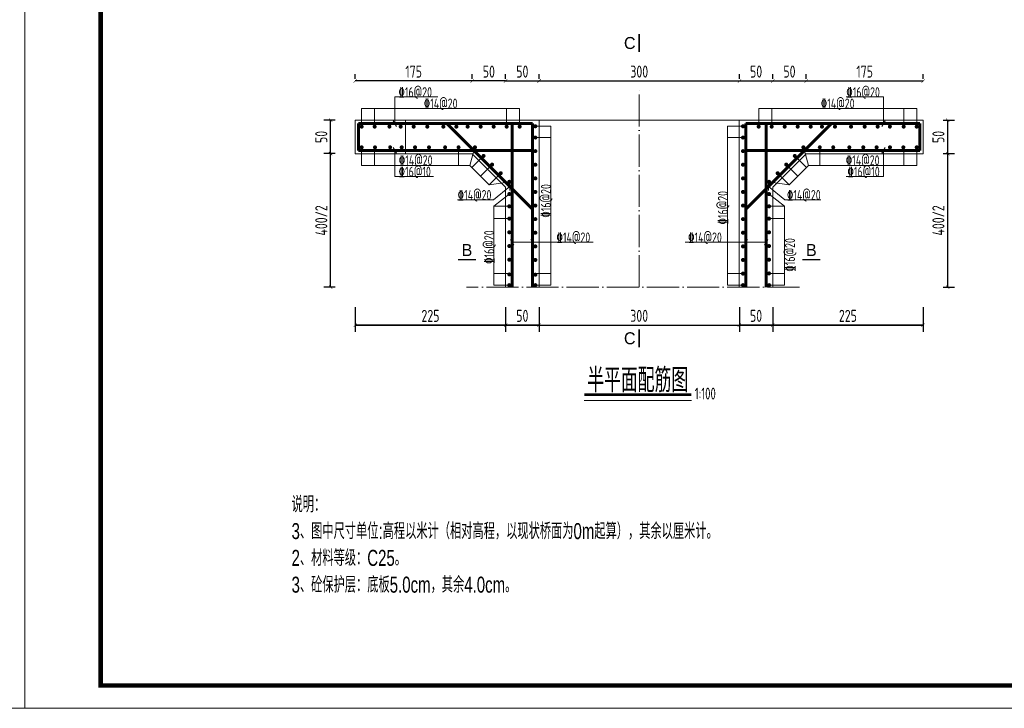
# Model space of a CAD drawing. Header units: inches. Extents: x 97745 to 142261, y 62673 to 100665.
# Tile 16 of 148: x 106750 to 108224, y 65565 to 66595. Entities that reach past the tile are written whole.
import ezdxf
from ezdxf.enums import TextEntityAlignment as Align

# ---------------------------------------------------------------- set-up
doc = ezdxf.new("R2010")
doc.units = ezdxf.units.IN
doc.header["$MEASUREMENT"] = 0
doc.linetypes.add('ACAD_ISO04W100', pattern=[30, 24, -3, 0, -3])
doc.layers.get('0').update_dxf_attribs({"lineweight": 15})
for name, color, linetype, lineweight in [('00、4细实线', 4, 'Continuous', 18), ('BM1', 7, 'Continuous', 15), ('中心线', 3, 'ACAD_ISO04W100', 18), ('细线', 7, 'Continuous', 25), ('钢筋', 1, 'Continuous', 60)]:
    doc.layers.add(name, color=color, linetype=linetype, lineweight=lineweight)
doc.styles.add('02、常用', font='tssdeng1.shx', dxfattribs={"width": 0.75, "bigfont": 'hztxt-01.shx'})
doc.styles.add('03、he-e', font='hztxt_e.shx', dxfattribs={"width": 0.65, "bigfont": 'hztxt.shx'})
doc.styles.add('hz-e', font='hztxt_e.shx', dxfattribs={"width": 0.8, "height": 330, "bigfont": 'hztxt.shx'})
doc.styles.add('HZTXT', font='tssdeng.shx', dxfattribs={"width": 0.75, "bigfont": 'hztxt.shx'})
doc.styles.add('三级钢', font='tssdeng.shx', dxfattribs={"width": 0.7, "height": 30, "bigfont": 'hztxt.shx'})
doc.dimstyles.new('3', dxfattribs={"dimtxt": 25, "dimasz": 12, "dimexe": 10, "dimexo": 30, "dimgap": 5, "dimtad": 1, "dimdec": 0, "dimzin": 0, "dimdsep": 46, "dimtxsty": 'HZTXT', "dimblk": 'ARCHTICK', "dimcen": 0, "dimclrt": 7, "dimazin": 2, "dimtfac": 1, "dimtdec": 0, "dimtix": 1, "dimtmove": 2, "dimatfit": 3, "dimfxl": 250, "dimtolj": 1, "dimtzin": 0, "dimarcsym": 0})

# ---------------------------------------------------------------- blocks, each defined once
blk = doc.blocks.new('_ArchTick')
at = {"color": 0, "linetype": 'ByBlock', "const_width": 0.15}
blk.add_lwpolyline([(-0.5, -0.5), (0.5, 0.5)], dxfattribs=at)
blk = doc.blocks.new('*D1043')
at = {"color": 0, "lineweight": -2}
for p, q in [((107477.3, 66506.9), (107477.3, 66513.6)), ((107527.3, 66506.9), (107527.3, 66513.6)), ((107477.3, 66503.6), (107527.3, 66503.6))]:
    blk.add_line(p, q, dxfattribs=at)
at = {"color": 0, "lineweight": -2, "xscale": 5, "yscale": 5, "zscale": 5, "rotation": 180}
blk.add_blockref('_ArchTick', (107477.3, 66503.6), dxfattribs=at)
at = {"color": 0, "lineweight": -2, "xscale": 5, "yscale": 5, "zscale": 5}
blk.add_blockref('_ArchTick', (107527.3, 66503.6), dxfattribs=at)
at = {"color": 7, "insert": (107502.3, 66517.6), "char_height": 18, "attachment_point": 5, "style": 'HZTXT'}
blk.add_mtext('\\A1;50', dxfattribs=at)
blk = doc.blocks.new('*D1044')
at = {"color": 0, "lineweight": -2}
for p, q in [((107527.3, 66506.9), (107527.3, 66513.6)), ((107827.3, 66506.9), (107827.3, 66513.6)), ((107527.3, 66503.6), (107827.3, 66503.6))]:
    blk.add_line(p, q, dxfattribs=at)
at = {"color": 0, "lineweight": -2, "xscale": 5, "yscale": 5, "zscale": 5, "rotation": 180}
blk.add_blockref('_ArchTick', (107527.3, 66503.6), dxfattribs=at)
at = {"color": 0, "lineweight": -2, "xscale": 5, "yscale": 5, "zscale": 5}
blk.add_blockref('_ArchTick', (107827.3, 66503.6), dxfattribs=at)
at = {"color": 7, "insert": (107677.3, 66517.6), "char_height": 18, "attachment_point": 5, "style": 'HZTXT'}
blk.add_mtext('\\A1;300', dxfattribs=at)
blk = doc.blocks.new('*D1045')
at = {"color": 0, "lineweight": -2}
for p, q in [((107827.3, 66506.9), (107827.3, 66513.6)), ((107877.2, 66506.9), (107877.2, 66513.6)), ((107827.3, 66503.6), (107877.2, 66503.6))]:
    blk.add_line(p, q, dxfattribs=at)
at = {"color": 0, "lineweight": -2, "xscale": 5, "yscale": 5, "zscale": 5, "rotation": 180}
blk.add_blockref('_ArchTick', (107827.3, 66503.6), dxfattribs=at)
at = {"color": 0, "lineweight": -2, "xscale": 5, "yscale": 5, "zscale": 5}
blk.add_blockref('_ArchTick', (107877.2, 66503.6), dxfattribs=at)
at = {"color": 7, "insert": (107852.2, 66517.6), "char_height": 18, "attachment_point": 5, "style": 'HZTXT'}
blk.add_mtext('\\A1;50', dxfattribs=at)
blk = doc.blocks.new('*D1046')
at = {"color": 0, "lineweight": -2}
for p, q in [((107877.2, 66506.9), (107877.2, 66513.6)), ((107927.1, 66506.9), (107927.1, 66513.6)), ((107877.2, 66503.6), (107927.1, 66503.6))]:
    blk.add_line(p, q, dxfattribs=at)
at = {"color": 0, "lineweight": -2, "xscale": 5, "yscale": 5, "zscale": 5, "rotation": 180}
blk.add_blockref('_ArchTick', (107877.2, 66503.6), dxfattribs=at)
at = {"color": 0, "lineweight": -2, "xscale": 5, "yscale": 5, "zscale": 5}
blk.add_blockref('_ArchTick', (107927.1, 66503.6), dxfattribs=at)
at = {"color": 7, "insert": (107902.1, 66517.6), "char_height": 18, "attachment_point": 5, "style": 'HZTXT'}
blk.add_mtext('\\A1;50', dxfattribs=at)
blk = doc.blocks.new('*D1047')
at = {"color": 0, "lineweight": -2}
for p, q in [((107927.1, 66506.9), (107927.1, 66513.6)), ((108102.3, 66506.9), (108102.3, 66513.6)), ((107927.1, 66503.6), (108102.3, 66503.6))]:
    blk.add_line(p, q, dxfattribs=at)
at = {"color": 0, "lineweight": -2, "xscale": 5, "yscale": 5, "zscale": 5, "rotation": 180}
blk.add_blockref('_ArchTick', (107927.1, 66503.6), dxfattribs=at)
at = {"color": 0, "lineweight": -2, "xscale": 5, "yscale": 5, "zscale": 5}
blk.add_blockref('_ArchTick', (108102.3, 66503.6), dxfattribs=at)
at = {"color": 7, "insert": (108014.7, 66517.6), "char_height": 18, "attachment_point": 5, "style": 'HZTXT'}
blk.add_mtext('\\A1;175', dxfattribs=at)
blk = doc.blocks.new('*D1048')
at = {"color": 0, "lineweight": -2}
for p, q in [((107527.3, 66165), (107527.3, 66128.1)), ((107827.1, 66165), (107827.1, 66128.1)), ((107527.3, 66138.1), (107827.1, 66138.1))]:
    blk.add_line(p, q, dxfattribs=at)
at = {"color": 0, "lineweight": -2, "xscale": 5, "yscale": 5, "zscale": 5, "rotation": 180}
blk.add_blockref('_ArchTick', (107527.3, 66138.1), dxfattribs=at)
at = {"color": 0, "lineweight": -2, "xscale": 5, "yscale": 5, "zscale": 5}
blk.add_blockref('_ArchTick', (107827.1, 66138.1), dxfattribs=at)
at = {"color": 7, "insert": (107677.2, 66152.1), "char_height": 18, "attachment_point": 5, "style": 'HZTXT'}
blk.add_mtext('\\A1;300', dxfattribs=at)
blk = doc.blocks.new('*D1049')
at = {"color": 0, "lineweight": -2}
for p, q in [((107827.1, 66165), (107827.1, 66128.1)), ((107877.1, 66165), (107877.1, 66128.1)), ((107827.1, 66138.1), (107877.1, 66138.1))]:
    blk.add_line(p, q, dxfattribs=at)
at = {"color": 0, "lineweight": -2, "xscale": 5, "yscale": 5, "zscale": 5, "rotation": 180}
blk.add_blockref('_ArchTick', (107827.1, 66138.1), dxfattribs=at)
at = {"color": 0, "lineweight": -2, "xscale": 5, "yscale": 5, "zscale": 5}
blk.add_blockref('_ArchTick', (107877.1, 66138.1), dxfattribs=at)
at = {"color": 7, "insert": (107852.1, 66152.1), "char_height": 18, "attachment_point": 5, "style": 'HZTXT'}
blk.add_mtext('\\A1;50', dxfattribs=at)
blk = doc.blocks.new('*D1050')
at = {"color": 0, "lineweight": -2}
for p, q in [((107877.1, 66165), (107877.1, 66128.1)), ((108102.1, 66165), (108102.1, 66128.1)), ((107877.1, 66138.1), (108102.1, 66138.1))]:
    blk.add_line(p, q, dxfattribs=at)
at = {"color": 0, "lineweight": -2, "xscale": 5, "yscale": 5, "zscale": 5, "rotation": 180}
blk.add_blockref('_ArchTick', (107877.1, 66138.1), dxfattribs=at)
at = {"color": 0, "lineweight": -2, "xscale": 5, "yscale": 5, "zscale": 5}
blk.add_blockref('_ArchTick', (108102.1, 66138.1), dxfattribs=at)
at = {"color": 7, "insert": (107989.6, 66152.1), "char_height": 18, "attachment_point": 5, "style": 'HZTXT'}
blk.add_mtext('\\A1;225', dxfattribs=at)
blk = doc.blocks.new('*D1051')
at = {"color": 0, "lineweight": -2}
for p, q in [((107877.1, 66165), (107877.1, 66128.1)), ((108102.1, 66165), (108102.1, 66128.1)), ((108102.1, 66138.1), (107877.1, 66138.1))]:
    blk.add_line(p, q, dxfattribs=at)
at = {"color": 0, "lineweight": -2, "xscale": 5, "yscale": 5, "zscale": 5, "rotation": 180}
blk.add_blockref('_ArchTick', (107877.1, 66138.1), dxfattribs=at)
at = {"color": 0, "lineweight": -2, "xscale": 5, "yscale": 5, "zscale": 5}
blk.add_blockref('_ArchTick', (108102.1, 66138.1), dxfattribs=at)
at = {"color": 7, "insert": (107989.6, 66152.1), "char_height": 18, "attachment_point": 5, "style": 'HZTXT'}
blk.add_mtext('\\A1;225', dxfattribs=at)
blk = doc.blocks.new('*D1052')
at = {"color": 0, "lineweight": -2}
for p, q in [((107827.1, 66165), (107827.1, 66128.1)), ((107877.1, 66165), (107877.1, 66128.1)), ((107877.1, 66138.1), (107827.1, 66138.1))]:
    blk.add_line(p, q, dxfattribs=at)
at = {"color": 0, "lineweight": -2, "xscale": 5, "yscale": 5, "zscale": 5, "rotation": 180}
blk.add_blockref('_ArchTick', (107827.1, 66138.1), dxfattribs=at)
at = {"color": 0, "lineweight": -2, "xscale": 5, "yscale": 5, "zscale": 5}
blk.add_blockref('_ArchTick', (107877.1, 66138.1), dxfattribs=at)
at = {"color": 7, "insert": (107852.1, 66152.1), "char_height": 18, "attachment_point": 5, "style": 'HZTXT'}
blk.add_mtext('\\A1;50', dxfattribs=at)
blk = doc.blocks.new('*D1053')
at = {"color": 0, "lineweight": -2}
for p, q in [((107877.1, 66165), (107877.1, 66128.1)), ((108102.1, 66165), (108102.1, 66128.1)), ((108102.1, 66138.1), (107877.1, 66138.1))]:
    blk.add_line(p, q, dxfattribs=at)
at = {"color": 0, "lineweight": -2, "xscale": 5, "yscale": 5, "zscale": 5, "rotation": 180}
blk.add_blockref('_ArchTick', (107877.1, 66138.1), dxfattribs=at)
at = {"color": 0, "lineweight": -2, "xscale": 5, "yscale": 5, "zscale": 5}
blk.add_blockref('_ArchTick', (108102.1, 66138.1), dxfattribs=at)
at = {"color": 7, "insert": (107989.6, 66152.1), "char_height": 18, "attachment_point": 5, "style": 'HZTXT'}
blk.add_mtext('\\A1;225', dxfattribs=at)
blk = doc.blocks.new('*D1054')
at = {"color": 0, "lineweight": -2}
for p, q in [((107827.1, 66165), (107827.1, 66128.1)), ((107877.1, 66165), (107877.1, 66128.1)), ((107877.1, 66138.1), (107827.1, 66138.1))]:
    blk.add_line(p, q, dxfattribs=at)
at = {"color": 0, "lineweight": -2, "xscale": 5, "yscale": 5, "zscale": 5, "rotation": 180}
blk.add_blockref('_ArchTick', (107827.1, 66138.1), dxfattribs=at)
at = {"color": 0, "lineweight": -2, "xscale": 5, "yscale": 5, "zscale": 5}
blk.add_blockref('_ArchTick', (107877.1, 66138.1), dxfattribs=at)
at = {"color": 7, "insert": (107852.1, 66152.1), "char_height": 18, "attachment_point": 5, "style": 'HZTXT'}
blk.add_mtext('\\A1;50', dxfattribs=at)
blk = doc.blocks.new('*D1055')
at = {"color": 0, "lineweight": -2}
for p, q in [((108132.1, 66394.8), (108149, 66394.8)), ((108139, 66195), (108139, 66394.8)), ((108132.1, 66195), (108149, 66195))]:
    blk.add_line(p, q, dxfattribs=at)
at = {"color": 0, "lineweight": -2, "xscale": 5, "yscale": 5, "zscale": 5}
for p, rotation in [((108139, 66394.8), 90), ((108139, 66195), 270)]:
    blk.add_blockref('_ArchTick', p, dxfattribs=dict(at, rotation=rotation))
at = {"color": 7, "insert": (108125, 66294.9), "char_height": 18, "attachment_point": 5, "rotation": 90, "style": 'HZTXT'}
blk.add_mtext('\\A1;400/2', dxfattribs=at)
blk = doc.blocks.new('*D1056')
at = {"color": 0, "lineweight": -2}
for p, q in [((108132.1, 66444.8), (108149, 66444.8)), ((108139, 66394.8), (108139, 66444.8)), ((108132.1, 66394.8), (108149, 66394.8))]:
    blk.add_line(p, q, dxfattribs=at)
at = {"color": 0, "lineweight": -2, "xscale": 5, "yscale": 5, "zscale": 5}
for p, rotation in [((108139, 66444.8), 90), ((108139, 66394.8), 270)]:
    blk.add_blockref('_ArchTick', p, dxfattribs=dict(at, rotation=rotation))
at = {"color": 7, "insert": (108125, 66419.8), "char_height": 18, "attachment_point": 5, "rotation": 90, "style": 'HZTXT'}
blk.add_mtext('\\A1;50', dxfattribs=at)
blk = doc.blocks.new('*D1057')
at = {"color": 0, "lineweight": -2}
for p, q in [((107427.3, 66506.9), (107427.3, 66513.6)), ((107477.2, 66506.9), (107477.2, 66513.6)), ((107477.2, 66503.6), (107427.3, 66503.6))]:
    blk.add_line(p, q, dxfattribs=at)
at = {"color": 0, "lineweight": -2, "xscale": 5, "yscale": 5, "zscale": 5, "rotation": 180}
blk.add_blockref('_ArchTick', (107427.3, 66503.6), dxfattribs=at)
at = {"color": 0, "lineweight": -2, "xscale": 5, "yscale": 5, "zscale": 5}
blk.add_blockref('_ArchTick', (107477.2, 66503.6), dxfattribs=at)
at = {"color": 7, "insert": (107452.2, 66517.6), "char_height": 18, "attachment_point": 5, "style": 'HZTXT'}
blk.add_mtext('\\A1;50', dxfattribs=at)
blk = doc.blocks.new('*D1058')
at = {"color": 0, "lineweight": -2}
for p, q in [((107252.1, 66506.9), (107252.1, 66513.6)), ((107427.3, 66506.9), (107427.3, 66513.6)), ((107427.3, 66503.6), (107252.1, 66503.6))]:
    blk.add_line(p, q, dxfattribs=at)
at = {"color": 0, "lineweight": -2, "xscale": 5, "yscale": 5, "zscale": 5, "rotation": 180}
blk.add_blockref('_ArchTick', (107252.1, 66503.6), dxfattribs=at)
at = {"color": 0, "lineweight": -2, "xscale": 5, "yscale": 5, "zscale": 5}
blk.add_blockref('_ArchTick', (107427.3, 66503.6), dxfattribs=at)
at = {"color": 7, "insert": (107339.7, 66517.6), "char_height": 18, "attachment_point": 5, "style": 'HZTXT'}
blk.add_mtext('\\A1;175', dxfattribs=at)
blk = doc.blocks.new('*D1059')
at = {"color": 0, "lineweight": -2}
for p, q in [((107477.3, 66165), (107477.3, 66128.1)), ((107527.3, 66165), (107527.3, 66128.1)), ((107527.3, 66138.1), (107477.3, 66138.1))]:
    blk.add_line(p, q, dxfattribs=at)
at = {"color": 0, "lineweight": -2, "xscale": 5, "yscale": 5, "zscale": 5, "rotation": 180}
blk.add_blockref('_ArchTick', (107477.3, 66138.1), dxfattribs=at)
at = {"color": 0, "lineweight": -2, "xscale": 5, "yscale": 5, "zscale": 5}
blk.add_blockref('_ArchTick', (107527.3, 66138.1), dxfattribs=at)
at = {"color": 7, "insert": (107502.3, 66152.1), "char_height": 18, "attachment_point": 5, "style": 'HZTXT'}
blk.add_mtext('\\A1;50', dxfattribs=at)
blk = doc.blocks.new('*D1060')
at = {"color": 0, "lineweight": -2}
for p, q in [((107252.3, 66165), (107252.3, 66128.1)), ((107477.3, 66165), (107477.3, 66128.1)), ((107477.3, 66138.1), (107252.3, 66138.1))]:
    blk.add_line(p, q, dxfattribs=at)
at = {"color": 0, "lineweight": -2, "xscale": 5, "yscale": 5, "zscale": 5, "rotation": 180}
blk.add_blockref('_ArchTick', (107252.3, 66138.1), dxfattribs=at)
at = {"color": 0, "lineweight": -2, "xscale": 5, "yscale": 5, "zscale": 5}
blk.add_blockref('_ArchTick', (107477.3, 66138.1), dxfattribs=at)
at = {"color": 7, "insert": (107364.8, 66152.1), "char_height": 18, "attachment_point": 5, "style": 'HZTXT'}
blk.add_mtext('\\A1;225', dxfattribs=at)
blk = doc.blocks.new('*D1061')
at = {"color": 0, "lineweight": -2}
for p, q in [((107252.3, 66165), (107252.3, 66128.1)), ((107477.3, 66165), (107477.3, 66128.1)), ((107252.3, 66138.1), (107477.3, 66138.1))]:
    blk.add_line(p, q, dxfattribs=at)
at = {"color": 0, "lineweight": -2, "xscale": 5, "yscale": 5, "zscale": 5, "rotation": 180}
blk.add_blockref('_ArchTick', (107252.3, 66138.1), dxfattribs=at)
at = {"color": 0, "lineweight": -2, "xscale": 5, "yscale": 5, "zscale": 5}
blk.add_blockref('_ArchTick', (107477.3, 66138.1), dxfattribs=at)
at = {"color": 7, "insert": (107364.8, 66152.1), "char_height": 18, "attachment_point": 5, "style": 'HZTXT'}
blk.add_mtext('\\A1;225', dxfattribs=at)
blk = doc.blocks.new('*D1062')
at = {"color": 0, "lineweight": -2}
for p, q in [((107477.3, 66165), (107477.3, 66128.1)), ((107527.3, 66165), (107527.3, 66128.1)), ((107477.3, 66138.1), (107527.3, 66138.1))]:
    blk.add_line(p, q, dxfattribs=at)
at = {"color": 0, "lineweight": -2, "xscale": 5, "yscale": 5, "zscale": 5, "rotation": 180}
blk.add_blockref('_ArchTick', (107477.3, 66138.1), dxfattribs=at)
at = {"color": 0, "lineweight": -2, "xscale": 5, "yscale": 5, "zscale": 5}
blk.add_blockref('_ArchTick', (107527.3, 66138.1), dxfattribs=at)
at = {"color": 7, "insert": (107502.3, 66152.1), "char_height": 18, "attachment_point": 5, "style": 'HZTXT'}
blk.add_mtext('\\A1;50', dxfattribs=at)
blk = doc.blocks.new('*D1063')
at = {"color": 0, "lineweight": -2}
for p, q in [((107252.3, 66165), (107252.3, 66128.1)), ((107477.3, 66165), (107477.3, 66128.1)), ((107252.3, 66138.1), (107477.3, 66138.1))]:
    blk.add_line(p, q, dxfattribs=at)
at = {"color": 0, "lineweight": -2, "xscale": 5, "yscale": 5, "zscale": 5, "rotation": 180}
blk.add_blockref('_ArchTick', (107252.3, 66138.1), dxfattribs=at)
at = {"color": 0, "lineweight": -2, "xscale": 5, "yscale": 5, "zscale": 5}
blk.add_blockref('_ArchTick', (107477.3, 66138.1), dxfattribs=at)
at = {"color": 7, "insert": (107364.8, 66152.1), "char_height": 18, "attachment_point": 5, "style": 'HZTXT'}
blk.add_mtext('\\A1;225', dxfattribs=at)
blk = doc.blocks.new('*D1064')
at = {"color": 0, "lineweight": -2}
for p, q in [((107477.3, 66165), (107477.3, 66128.1)), ((107527.3, 66165), (107527.3, 66128.1)), ((107477.3, 66138.1), (107527.3, 66138.1))]:
    blk.add_line(p, q, dxfattribs=at)
at = {"color": 0, "lineweight": -2, "xscale": 5, "yscale": 5, "zscale": 5, "rotation": 180}
blk.add_blockref('_ArchTick', (107477.3, 66138.1), dxfattribs=at)
at = {"color": 0, "lineweight": -2, "xscale": 5, "yscale": 5, "zscale": 5}
blk.add_blockref('_ArchTick', (107527.3, 66138.1), dxfattribs=at)
at = {"color": 7, "insert": (107502.3, 66152.1), "char_height": 18, "attachment_point": 5, "style": 'HZTXT'}
blk.add_mtext('\\A1;50', dxfattribs=at)
blk = doc.blocks.new('*D1065')
at = {"color": 0, "lineweight": -2}
for p, q in [((107222.3, 66394.8), (107205.4, 66394.8)), ((107215.4, 66195), (107215.4, 66394.8)), ((107222.3, 66195), (107205.4, 66195))]:
    blk.add_line(p, q, dxfattribs=at)
at = {"color": 0, "lineweight": -2, "xscale": 5, "yscale": 5, "zscale": 5}
for p, rotation in [((107215.4, 66394.8), 90), ((107215.4, 66195), 270)]:
    blk.add_blockref('_ArchTick', p, dxfattribs=dict(at, rotation=rotation))
at = {"color": 7, "insert": (107201.4, 66294.9), "char_height": 18, "attachment_point": 5, "rotation": 90, "style": 'HZTXT'}
blk.add_mtext('\\A1;400/2', dxfattribs=at)
blk = doc.blocks.new('*D1066')
at = {"color": 0, "lineweight": -2}
for p, q in [((107222.3, 66444.8), (107205.4, 66444.8)), ((107215.4, 66394.8), (107215.4, 66444.8)), ((107222.3, 66394.8), (107205.4, 66394.8))]:
    blk.add_line(p, q, dxfattribs=at)
at = {"color": 0, "lineweight": -2, "xscale": 5, "yscale": 5, "zscale": 5}
for p, rotation in [((107215.4, 66444.8), 90), ((107215.4, 66394.8), 270)]:
    blk.add_blockref('_ArchTick', p, dxfattribs=dict(at, rotation=rotation))
at = {"color": 7, "insert": (107201.4, 66419.8), "char_height": 18, "attachment_point": 5, "rotation": 90, "style": 'HZTXT'}
blk.add_mtext('\\A1;50', dxfattribs=at)

msp = doc.modelspace()

# ---------------------------------------------------------------- linework, layer by layer
at = {"ltscale": 5}
msp.add_line((107755.567, 66025.652), (107594.879, 66025.652), dxfattribs=at)
at = {"layer": '00、4细实线'}
for p, q in [((107311.408, 66439.781), (107311.408, 66479.633)), ((107311.408, 66479.633), (107375.74, 66479.633)), ((108042.947, 66479.633), (107986.833, 66479.633)), ((108042.947, 66439.781), (108042.947, 66479.633)), ((107261.781, 66435.281), (107261.781, 66462.281)), ((107281.252, 66435.281), (107281.252, 66462.281)), ((107478.839, 66435.281), (107478.839, 66462.281)), ((107498.31, 66435.281), (107498.31, 66462.281)), ((107856.044, 66435.281), (107856.044, 66462.281)), ((107875.515, 66435.281), (107875.515, 66462.281)), ((108073.102, 66435.281), (108073.102, 66462.281)), ((108092.573, 66435.281), (108092.573, 66462.281)), ((107527.281, 66444.781), (107252.281, 66444.781)), ((107252.281, 66444.781), (107252.281, 66394.781)), ((107308.954, 66444.03), (107313.861, 66435.531)), ((107577.281, 66444.781), (107327.281, 66444.781)), ((107327.281, 66444.781), (107327.281, 66394.781)), ((107521.781, 66435.754), (107544.781, 66435.754)), ((107777.073, 66444.781), (107527.281, 66444.781)), ((107527.281, 66195.011), (107527.281, 66444.781)), ((107577.281, 66444.781), (107827.073, 66444.781)), ((107832.573, 66435.754), (107809.573, 66435.754)), ((107827.073, 66195.011), (107827.073, 66444.781)), ((107827.073, 66444.781), (108102.073, 66444.781)), ((108045.4, 66444.03), (108040.493, 66435.531)), ((108102.073, 66444.781), (108102.073, 66394.781)), ((107521.781, 66418.926), (107544.781, 66418.926)), ((107832.573, 66418.926), (107809.573, 66418.926)), ((107252.281, 66394.781), (107427.281, 66394.781)), ((107261.781, 66404.282), (107261.781, 66377.281)), ((107281.252, 66404.282), (107281.252, 66377.281)), ((107308.954, 66404.031), (107313.861, 66395.532)), ((107311.408, 66399.782), (107311.408, 66360.712)), ((107406.781, 66404.282), (107406.781, 66377.281)), ((107431.393, 66404.282), (107423.568, 66377.281)), ((107444.24, 66391.377), (107426.856, 66373.993)), ((107427.281, 66394.781), (107477.281, 66344.781)), ((107927.073, 66394.781), (107877.073, 66344.781)), ((107910.114, 66391.377), (107927.498, 66373.993)), ((107922.961, 66404.282), (107930.786, 66377.281)), ((108102.073, 66394.781), (107927.073, 66394.781)), ((107947.573, 66404.282), (107947.573, 66377.281)), ((108045.4, 66404.031), (108040.493, 66395.532)), ((108042.947, 66399.782), (108042.947, 66360.712)), ((108073.102, 66404.282), (108073.102, 66377.281)), ((108092.573, 66404.282), (108092.573, 66377.281)), ((107423.568, 66377.281), (107452.607, 66348.242)), ((107457.086, 66378.472), (107439.76, 66361.146)), ((107897.268, 66378.472), (107914.594, 66361.146)), ((107930.786, 66377.281), (107901.747, 66348.242)), ((107311.408, 66360.712), (107369.249, 66360.712)), ((107469.933, 66365.568), (107452.607, 66348.242)), ((107884.421, 66365.568), (107901.747, 66348.242)), ((108042.947, 66360.712), (107986.833, 66360.712)), ((107452.607, 66348.242), (107484.28, 66352.663)), ((107483.517, 66339.594), (107483.517, 66351.639)), ((107901.747, 66348.242), (107870.074, 66352.663)), ((107870.837, 66339.594), (107870.837, 66351.639)), ((107483.517, 66345.617), (107459.037, 66325.756)), ((107459.781, 66315.985), (107482.78, 66334.324)), ((107477.281, 66344.781), (107477.281, 66195.011)), ((107870.837, 66345.617), (107895.317, 66325.756)), ((107894.573, 66315.985), (107871.574, 66334.324)), ((107877.073, 66344.781), (107877.073, 66195.011)), ((107459.037, 66325.756), (107405.255, 66325.756)), ((107895.317, 66325.756), (107949.099, 66325.756)), ((107482.78, 66315.985), (107459.781, 66315.985)), ((107871.574, 66315.985), (107894.573, 66315.985)), ((107482.78, 66297.646), (107459.781, 66297.646)), ((107871.574, 66297.646), (107894.573, 66297.646)), ((107484.827, 66266.527), (107489.734, 66258.029)), ((107608.47, 66262.278), (107487.28, 66262.278)), ((107514.828, 66266.527), (107519.735, 66258.029)), ((107745.884, 66262.278), (107867.074, 66262.278)), ((107839.526, 66266.527), (107834.619, 66258.029)), ((107869.527, 66266.527), (107864.62, 66258.029)), ((107482.78, 66215.538), (107459.781, 66215.538)), ((107521.781, 66215.538), (107544.781, 66215.538)), ((107832.573, 66215.538), (107809.573, 66215.538)), ((107871.574, 66215.538), (107894.573, 66215.538)), ((107482.78, 66198.011), (107459.781, 66198.011)), ((107521.781, 66198.011), (107544.781, 66198.011)), ((107832.573, 66198.011), (107809.573, 66198.011)), ((107871.574, 66198.011), (107894.573, 66198.011))]:
    msp.add_line(p, q, dxfattribs=at)
at = {"layer": '00、4细实线', "const_width": 2.16}
for points in [[(107677.177, 66573.881), (107677.177, 66546.881)], [(107405.978, 66236.202), (107432.978, 66236.202)], [(107948.376, 66236.202), (107921.376, 66236.202)], [(107677.177, 66104.993), (107677.177, 66131.993)]]:
    msp.add_lwpolyline(points, dxfattribs=at)
at = {"layer": '00、4细实线'}
for points in [[(107498.31, 66462.281), (107261.781, 66462.281)], [(107856.044, 66462.281), (108092.573, 66462.281)], [(107544.781, 66198.011), (107544.781, 66435.754)], [(107809.573, 66198.011), (107809.573, 66435.754)], [(107261.781, 66377.281), (107423.568, 66377.281)], [(108092.573, 66377.281), (107930.786, 66377.281)], [(107459.781, 66315.985), (107459.781, 66198.011)], [(107894.573, 66315.985), (107894.573, 66198.011)]]:
    msp.add_lwpolyline(points, dxfattribs=at)
at = {"layer": 'BM1', "const_width": 0.677}
for points in [[(103884.392, 67596.782), (106757.447, 67596.782), (106757.447, 65565.11), (103884.392, 65565.11), (103884.392, 67596.782)], [(106757.447, 67596.782), (109630.502, 67596.782), (109630.502, 65565.11), (106757.447, 65565.11), (106757.447, 67596.782)]]:
    msp.add_lwpolyline(points, dxfattribs=at)
at = {"layer": 'BM1'}
for points in [[(103884.392, 67596.782), (106757.447, 67596.782), (106757.447, 65565.11), (103884.392, 65565.11)], [(106757.447, 67596.782), (109630.502, 67596.782), (109630.502, 65565.11), (106757.447, 65565.11)]]:
    msp.add_lwpolyline(points, close=True, dxfattribs=at)
at = {"layer": 'BM1', "color": 0, "linetype": 'Continuous', "const_width": 6.771}
msp.add_lwpolyline([(106871.104, 65598.964), (106871.104, 67542.406), (109596.648, 67542.406), (109596.648, 65598.964)], close=True, dxfattribs=at)
at = {"layer": '中心线', "ltscale": 2}
for p, q in [((107677.177, 66195.011), (107677.177, 66494.735)), ((107917.159, 66195.011), (107418.606, 66195.011))]:
    msp.add_line(p, q, dxfattribs=at)
at = {"layer": '细线', "ltscale": 5, "const_width": 4}
msp.add_lwpolyline([(107594.879, 66033.91), (107755.16, 66033.91)], dxfattribs=at)
at = {"layer": '钢筋'}
for p, q in [((107517.281, 66439.781), (107257.281, 66439.781)), ((107257.281, 66439.781), (107257.281, 66399.782)), ((107389.352, 66439.781), (107517.281, 66311.852)), ((107487.28, 66439.781), (107487.28, 66195.011)), ((107517.281, 66195.011), (107517.281, 66439.781)), ((107837.073, 66195.011), (107837.073, 66439.781)), ((107837.073, 66439.781), (108097.073, 66439.781)), ((107965.002, 66439.781), (107837.073, 66311.852)), ((107867.074, 66439.781), (107867.074, 66195.011)), ((108097.073, 66439.781), (108097.073, 66399.782)), ((107257.281, 66399.782), (107517.281, 66399.782)), ((108097.073, 66399.782), (107837.073, 66399.782))]:
    msp.add_line(p, q, dxfattribs=at)
at = {"layer": '钢筋', "const_width": 3}
for points in [[(107260.281, 66435.281, 1), (107263.281, 66435.281, 1)], [(107279.752, 66435.281, 1), (107282.752, 66435.281, 1)], [(107301.929, 66435.281, 1), (107304.929, 66435.281, 1)], [(107318.693, 66435.281, 1), (107321.693, 66435.281, 1)], [(107338.163, 66435.281, 1), (107341.163, 66435.281, 1)], [(107358.556, 66435.281, 1), (107361.556, 66435.281, 1)], [(107382.634, 66435.281, 1), (107385.634, 66435.281, 1)], [(107402.105, 66435.281, 1), (107405.105, 66435.281, 1)], [(107418.928, 66435.281, 1), (107421.928, 66435.281, 1)], [(107438.398, 66435.281, 1), (107441.398, 66435.281, 1)], [(107457.869, 66435.281, 1), (107460.869, 66435.281, 1)], [(107477.339, 66435.281, 1), (107480.339, 66435.281, 1)], [(107496.81, 66435.281, 1), (107499.81, 66435.281, 1)], [(107520.281, 66435.754, 1), (107523.281, 66435.754, 1)], [(107834.073, 66435.754, -1), (107831.073, 66435.754, -1)], [(107857.544, 66435.281, -1), (107854.544, 66435.281, -1)], [(107877.015, 66435.281, -1), (107874.015, 66435.281, -1)], [(107896.485, 66435.281, -1), (107893.485, 66435.281, -1)], [(107915.956, 66435.281, -1), (107912.956, 66435.281, -1)], [(107935.426, 66435.281, -1), (107932.426, 66435.281, -1)], [(107952.249, 66435.281, -1), (107949.249, 66435.281, -1)], [(107971.72, 66435.281, -1), (107968.72, 66435.281, -1)], [(107995.798, 66435.281, -1), (107992.798, 66435.281, -1)], [(108016.191, 66435.281, -1), (108013.191, 66435.281, -1)], [(108035.661, 66435.281, -1), (108032.661, 66435.281, -1)], [(108053.866, 66435.281, -1), (108050.866, 66435.281, -1)], [(108074.602, 66435.281, -1), (108071.602, 66435.281, -1)], [(108094.073, 66435.281, -1), (108091.073, 66435.281, -1)], [(107520.281, 66418.926, 1), (107523.281, 66418.926, 1)], [(107834.073, 66418.926, -1), (107831.073, 66418.926, -1)], [(107260.281, 66404.282, 1), (107263.281, 66404.282, 1)], [(107280.281, 66404.282, 1), (107283.281, 66404.282, 1)], [(107302.988, 66404.282, 1), (107305.988, 66404.282, 1)], [(107320.281, 66404.282, 1), (107323.281, 66404.282, 1)], [(107320.281, 66404.282, 1), (107323.281, 66404.282, 1)], [(107340.281, 66404.282, 1), (107343.281, 66404.282, 1)], [(107361.115, 66404.282, 1), (107364.115, 66404.282, 1)], [(107385.281, 66404.282, 1), (107388.281, 66404.282, 1)], [(107385.281, 66404.282, 1), (107388.281, 66404.282, 1)], [(107405.281, 66404.282, 1), (107408.281, 66404.282, 1)], [(107429.893, 66404.282, 1), (107432.893, 66404.282, 1)], [(107924.461, 66404.282, -1), (107921.461, 66404.282, -1)], [(107949.073, 66404.282, -1), (107946.073, 66404.282, -1)], [(107969.073, 66404.282, -1), (107966.073, 66404.282, -1)], [(107969.073, 66404.282, -1), (107966.073, 66404.282, -1)], [(107993.239, 66404.282, -1), (107990.239, 66404.282, -1)], [(108014.073, 66404.282, -1), (108011.073, 66404.282, -1)], [(108014.073, 66404.282, -1), (108011.073, 66404.282, -1)], [(108034.073, 66404.282, -1), (108031.073, 66404.282, -1)], [(108034.073, 66404.282, -1), (108031.073, 66404.282, -1)], [(108054.073, 66404.282, -1), (108051.073, 66404.282, -1)], [(108054.073, 66404.282, -1), (108051.073, 66404.282, -1)], [(108074.073, 66404.282, -1), (108071.073, 66404.282, -1)], [(108094.073, 66404.282, -1), (108091.073, 66404.282, -1)], [(107442.74, 66391.377, 1), (107445.74, 66391.377, 1)], [(107520.281, 66398.57, 1), (107523.281, 66398.57, 1)], [(107834.073, 66398.57, -1), (107831.073, 66398.57, -1)], [(107911.614, 66391.377, -1), (107908.614, 66391.377, -1)], [(107455.586, 66378.472, 1), (107458.586, 66378.472, 1)], [(107520.281, 66378.214, 1), (107523.281, 66378.214, 1)], [(107834.073, 66378.214, -1), (107831.073, 66378.214, -1)], [(107898.768, 66378.472, -1), (107895.768, 66378.472, -1)], [(107468.433, 66365.568, 1), (107471.433, 66365.568, 1)], [(107520.281, 66357.858, 1), (107523.281, 66357.858, 1)], [(107834.073, 66357.858, -1), (107831.073, 66357.858, -1)], [(107885.921, 66365.568, -1), (107882.921, 66365.568, -1)], [(107481.28, 66352.663, 1), (107484.28, 66352.663, 1)], [(107873.074, 66352.663, -1), (107870.074, 66352.663, -1)], [(107481.28, 66334.324, 1), (107484.28, 66334.324, 1)], [(107520.281, 66337.502, 1), (107523.281, 66337.502, 1)], [(107834.073, 66337.502, -1), (107831.073, 66337.502, -1)], [(107873.074, 66334.324, -1), (107870.074, 66334.324, -1)], [(107481.28, 66315.985, 1), (107484.28, 66315.985, 1)], [(107520.281, 66317.147, 1), (107523.281, 66317.147, 1)], [(107834.073, 66317.147, -1), (107831.073, 66317.147, -1)], [(107873.074, 66315.985, -1), (107870.074, 66315.985, -1)], [(107481.28, 66297.646, 1), (107484.28, 66297.646, 1)], [(107520.281, 66296.791, 1), (107523.281, 66296.791, 1)], [(107834.073, 66296.791, -1), (107831.073, 66296.791, -1)], [(107873.074, 66297.646, -1), (107870.074, 66297.646, -1)], [(107481.28, 66277.119, 1), (107484.28, 66277.119, 1)], [(107520.281, 66276.435, 1), (107523.281, 66276.435, 1)], [(107834.073, 66276.435, -1), (107831.073, 66276.435, -1)], [(107873.074, 66277.119, -1), (107870.074, 66277.119, -1)], [(107481.28, 66256.592, 1), (107484.28, 66256.592, 1)], [(107520.281, 66256.079, 1), (107523.281, 66256.079, 1)], [(107834.073, 66256.079, -1), (107831.073, 66256.079, -1)], [(107873.074, 66256.592, -1), (107870.074, 66256.592, -1)], [(107481.28, 66236.065, 1), (107484.28, 66236.065, 1)], [(107520.281, 66235.723, 1), (107523.281, 66235.723, 1)], [(107834.073, 66235.723, -1), (107831.073, 66235.723, -1)], [(107873.074, 66236.065, -1), (107870.074, 66236.065, -1)], [(107481.28, 66214.038, 1), (107484.28, 66214.038, 1)], [(107520.281, 66213.696, 1), (107523.281, 66213.696, 1)], [(107834.073, 66215.309, -1), (107831.073, 66215.309, -1)], [(107873.074, 66215.538, -1), (107870.074, 66215.538, -1)], [(107481.28, 66198.011, 1), (107484.28, 66198.011, 1)], [(107520.281, 66198.011, 1), (107523.281, 66198.011, 1)], [(107834.073, 66198.011, -1), (107831.073, 66198.011, -1)], [(107873.074, 66198.011, -1), (107870.074, 66198.011, -1)]]:
    msp.add_lwpolyline(points, format="xyb", close=True, dxfattribs=at)

# ---------------------------------------------------------------- texts
at = {"ltscale": 5, "style": '三级钢', "width": 0.7}
msp.add_text('半平面配筋图', height=36, dxfattribs=at).set_placement((107675.019, 66037.775), align=Align.CENTER)
msp.add_text('1:100', height=17.5, dxfattribs=at).set_placement((107760.4, 66027.027))
at = {"style": 'hz-e', "width": 0.7}
for s, p in [('说明：', (107156.916, 65858.056)), ('3、图中尺寸单位:高程以米计（相对高程，以现状桥面为0m起算），其余以厘米计。', (107156.916, 65817.976)), ('2、材料等级：C25。', (107156.916, 65777.896)), ('3、砼保护层：底板5.0cm，其余4.0cm。', (107156.916, 65737.816))]:
    msp.add_text(s, height=24, dxfattribs=at).set_placement(p)
at = {"layer": '00、4细实线', "style": '03、he-e'}
for p in [(107671.777, 66560.381), (107671.777, 66118.493)]:
    msp.add_text('C', height=18, dxfattribs=at).set_placement(p, align=Align.MIDDLE_RIGHT)
for p in [(107419.478, 66241.602), (107934.876, 66241.602)]:
    msp.add_text('B', height=18, dxfattribs=at).set_placement(p, align=Align.CENTER)
at = {"layer": '细线', "ltscale": 5, "style": '02、常用', "width": 0.75}
for s, p in [('%%13216@20', (107341.992, 66486.845)), ('%%13216@20', (108012.362, 66486.845)), ('%%13216@10', (107341.273, 66367.924)), ('%%13216@10', (108013.081, 66367.924)), ('%%13214@20', (107430.784, 66332.968)), ('%%13214@20', (107923.57, 66332.968)), ('%%13214@20', (107578.693, 66269.49)), ('%%13214@20', (107775.661, 66269.49))]:
    msp.add_text(s, height=15, dxfattribs=at).set_placement(p, align=Align.MIDDLE)
for p in [(107380.046, 66462.281), (107974.308, 66462.281), (107342.674, 66377.281), (108011.68, 66377.281)]:
    msp.add_text('%%13214@20', height=15, dxfattribs=at).set_placement(p, align=Align.CENTER)
for rotation, p in [(89.999998, (107537.569, 66324.094)), (90.000002, (107802.362, 66313.848)), (89.999998, (107452.569, 66254.913)), (90.000002, (107902.873, 66243.302))]:
    msp.add_text('%%13216@20', height=15, rotation=rotation, dxfattribs=at).set_placement(p, align=Align.MIDDLE)

# ---------------------------------------------------------------- dimensions: what is measured, and where the dimension line sits
for base, p1, p2, angle, picture, middle in [((107252.073, 66503.635), (107427.281, 66476.899), (107252.073, 66476.899), 180, '*D1058', (107339.677, 66517.635)), ((107427.281, 66503.635), (107477.177, 66476.899), (107427.281, 66476.899), 180, '*D1057', (107452.229, 66517.635)), ((107215.398, 66444.781), (107252.281, 66394.781), (107252.281, 66444.781), 90, '*D1066', (107201.398, 66419.781)), ((108138.956, 66444.781), (108102.073, 66394.781), (108102.073, 66444.781), 90, '*D1056', (108124.956, 66419.781)), ((107252.281, 66138.146), (107477.281, 66195.011), (107252.281, 66195.011), 180, '*D1060', (107364.781, 66152.146)), ((107477.281, 66138.146), (107527.281, 66195.011), (107477.281, 66195.011), 180, '*D1059', (107502.281, 66152.146)), ((107827.073, 66138.146), (107877.073, 66195.011), (107827.073, 66195.011), 180, '*D1052', (107852.073, 66152.146)), ((107827.073, 66138.146), (107877.073, 66195.011), (107827.073, 66195.011), 180, '*D1054', (107852.073, 66152.146)), ((107877.073, 66138.146), (108102.073, 66195.011), (107877.073, 66195.011), 180, '*D1051', (107989.573, 66152.146)), ((107877.073, 66138.146), (108102.073, 66195.011), (107877.073, 66195.011), 180, '*D1053', (107989.573, 66152.146))]:
    dim = msp.add_linear_dim(base=base, p1=p1, p2=p2, angle=angle, dimstyle='3', override={"dimtxt": 18, "dimasz": 5})
    dim.commit()
    dim.dimension.update_dxf_attribs({"geometry": picture, "text_midpoint": middle})
for base, p1, p2, picture, middle in [((107527.281, 66503.635), (107477.281, 66476.899), (107527.281, 66476.899), '*D1043', (107502.281, 66517.635)), ((107827.281, 66503.635), (107527.281, 66476.899), (107827.281, 66476.899), '*D1044', (107677.281, 66517.635)), ((107877.177, 66503.635), (107827.281, 66476.899), (107877.177, 66476.899), '*D1045', (107852.229, 66517.635)), ((107927.073, 66503.635), (107877.177, 66476.899), (107927.073, 66476.899), '*D1046', (107902.125, 66517.635)), ((108102.281, 66503.635), (107927.073, 66476.899), (108102.281, 66476.899), '*D1047', (108014.677, 66517.635)), ((107477.281, 66138.146), (107252.281, 66195.011), (107477.281, 66195.011), '*D1061', (107364.781, 66152.146)), ((107477.281, 66138.146), (107252.281, 66195.011), (107477.281, 66195.011), '*D1063', (107364.781, 66152.146)), ((107527.281, 66138.146), (107477.281, 66195.011), (107527.281, 66195.011), '*D1062', (107502.281, 66152.146)), ((107527.281, 66138.146), (107477.281, 66195.011), (107527.281, 66195.011), '*D1064', (107502.281, 66152.146)), ((107827.073, 66138.146), (107527.281, 66195.011), (107827.073, 66195.011), '*D1048', (107677.177, 66152.146)), ((107877.073, 66138.146), (107827.073, 66195.011), (107877.073, 66195.011), '*D1049', (107852.073, 66152.146)), ((108102.073, 66138.146), (107877.073, 66195.011), (108102.073, 66195.011), '*D1050', (107989.573, 66152.146))]:
    dim = msp.add_linear_dim(base=base, p1=p1, p2=p2, dimstyle='3', override={"dimtxt": 18, "dimasz": 5})
    dim.commit()
    dim.dimension.update_dxf_attribs({"geometry": picture, "text_midpoint": middle})
for base, p1, p2, picture, middle in [((107215.398, 66394.781), (107252.281, 66195.011), (107252.281, 66394.781), '*D1065', (107201.398, 66294.896)), ((108138.956, 66394.781), (108102.073, 66195.011), (108102.073, 66394.781), '*D1055', (108124.956, 66294.896))]:
    dim = msp.add_linear_dim(base=base, p1=p1, p2=p2, angle=90, text='400/2', dimstyle='3', override={"dimtxt": 18, "dimasz": 5})
    dim.commit()
    dim.dimension.update_dxf_attribs({"geometry": picture, "text_midpoint": middle})

doc.saveas('drawing.dxf')
